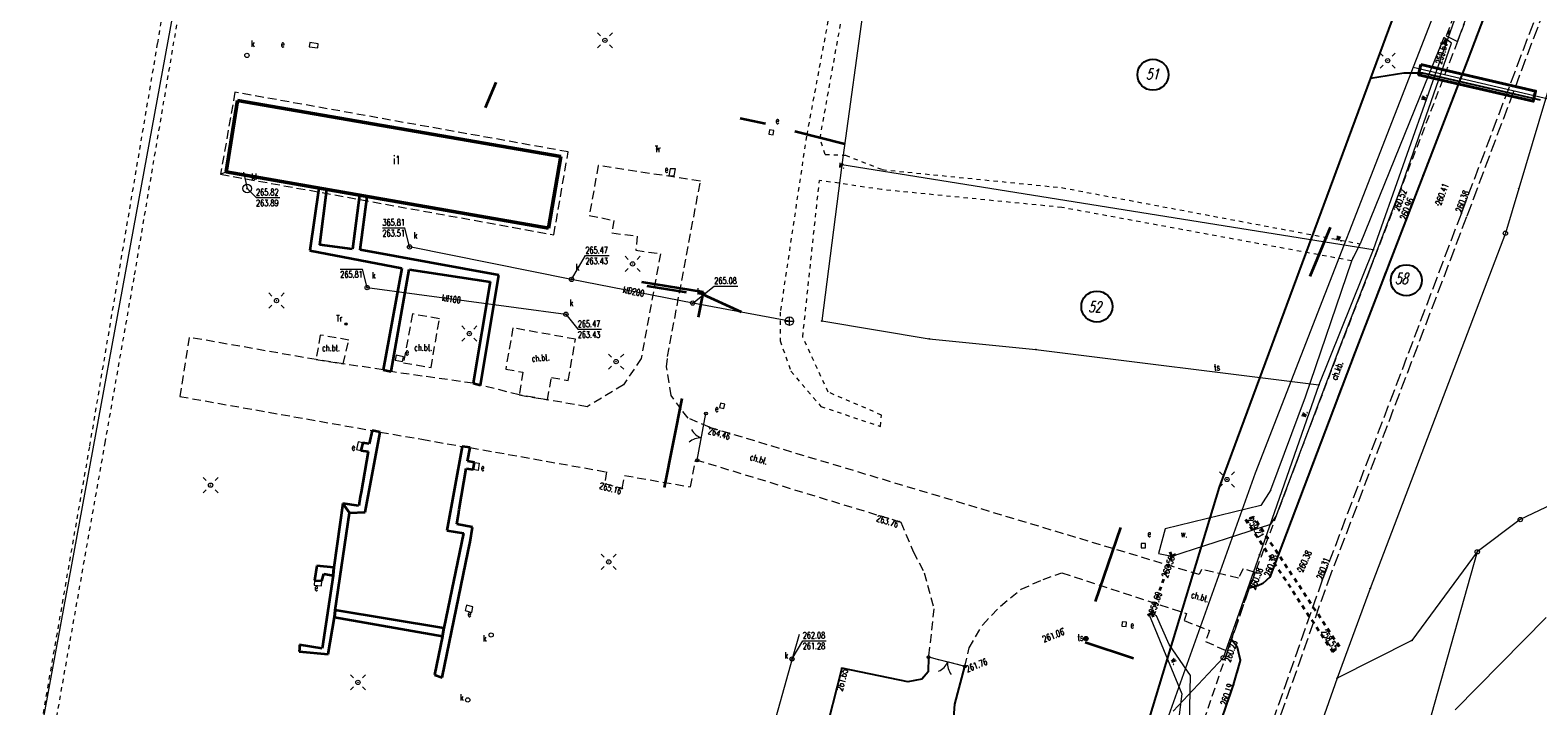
# Model space of a CAD drawing. Header units: metres. Extents: x 8389512 to 8390482, y 5507926 to 5510333.
# Tile 17 of 49: x 8389859 to 8390034, y 5508808 to 5508887. Entities that reach past the tile are written whole.
import ezdxf
from ezdxf.enums import TextEntityAlignment as Align

# ---------------------------------------------------------------- set-up
doc = ezdxf.new("R2010")
doc.units = ezdxf.units.M
doc.header["$MEASUREMENT"] = 0
for name, pattern in [('1', [0]), ('2_OTKC', [1.5, 1, -0.5]), ('2_OTKJ', [2, 1.5, -0.5]), ('2_OTKK', [0]), ('2_OTKR', [0]), ('2_OTKZ_B', [1, 0.5, -0.5]), ('2_OTWM', [1, 0.5, -0.5]), ('3_EGBU_A', [0]), ('4_SUES', [0]), ('4_SUKP', [0]), ('4_SULO', [0])]:
    doc.linetypes.add(name, pattern=pattern)
doc.layers.get('0').update_dxf_attribs({"color": 252, "linetype": 'CONTINUOUS', "lineweight": 100})
for name, color, linetype, lineweight in [('Dzialki', 252, '1', 18), ('EGBB_E_T_0', 252, 'CONTINUOUS', 20), ('EGBB_L_0', 252, '3_EGBU_A', 50), ('Numery_dzialek', 252, 'CONTINUOUS', 13), ('OTK_E_T_1', 252, 'CONTINUOUS', 0), ('OTK_E_T_4', 252, 'CONTINUOUS', 0), ('OTK_L_0', 252, '2_OTKJ', 18), ('OTK_L_1', 252, '2_OTKK', 25), ('OTK_L_2', 252, '2_OTKC', 18), ('OTK_L_5', 252, 'CONTINUOUS', 18), ('OTK_L_8', 252, 'CONTINUOUS', 35), ('OTO_L_1', 252, 'CONTINUOUS', 18), ('OTR_T_0', 252, 'CONTINUOUS', 18), ('OTW_E_T_2', 252, 'CONTINUOUS', 0), ('OTW_L_3', 252, 'CONTINUOUS', 18), ('Oz działek', 3, 'CONTINUOUS', 25), ('PROJEKTOWANA KANALIZACJA', 1, 'CONTINUOUS', 25), ('PROJEKTOWANA WODA', 220, 'CONTINUOUS', 18), ('Punkty', 252, 'CONTINUOUS', 9), ('Rury osłonowe', 20, 'CONTINUOUS', 40), ('SUE_E_T_1', 252, 'CONTINUOUS', 0), ('SUE_E_T_2', 252, 'CONTINUOUS', 0), ('SUE_L_1', 252, '4_SUES', 18), ('SUE_T_3', 252, 'CONTINUOUS', 18), ('SUE_T_4', 252, 'CONTINUOUS', 18), ('SUE_T_5', 252, 'CONTINUOUS', 18), ('SUK_E_T_2', 252, 'CONTINUOUS', 0), ('SUK_E_T_4', 252, 'CONTINUOUS', 0), ('SUK_T_0', 252, 'CONTINUOUS', 18), ('SUK_T_2', 252, 'CONTINUOUS', 18), ('SUK_T_3', 252, 'CONTINUOUS', 18), ('SUL_L_1', 252, '4_SULO', 35), ('SUP_E_T_1', 7, 'CONTINUOUS', 0), ('SUP_T_4', 7, 'CONTINUOUS', 18), ('SUT_E_T_0', 252, 'CONTINUOUS', 0), ('SUT_T_0', 252, 'CONTINUOUS', 18), ('SUTP_E_T_0', 252, 'CONTINUOUS', 0)]:
    doc.layers.add(name, color=color, linetype=linetype, lineweight=lineweight)
for name, color, linetype, lineweight, true_color in [('SUKP_E_T_0', 7, 'CONTINUOUS', 0, 0x803300), ('SUKP_L_0', 7, '4_SUKP', 18, 0x803300), ('SUKR_T_0', 7, 'CONTINUOUS', 18, 0x803300)]:
    doc.layers.add(name, color=color, linetype=linetype, lineweight=lineweight, true_color=true_color)
doc.styles.get("Standard").update_dxf_attribs({"font": 'Simplex.SHX', "width": 0.75})

# ---------------------------------------------------------------- blocks, each defined once
blk = doc.blocks.new('GRO')
at = {"linetype": 'Continuous'}
blk.add_circle((0, 0), 0.045, dxfattribs=at)
blk = doc.blocks.new('GRT')
at = {"linetype": 'Continuous'}
blk.add_circle((0, 0), 0.25, dxfattribs=at)
blk = doc.blocks.new('2_OTRS')
at = {"linetype": 'Continuous'}
blk.add_circle((0, 0), 0.045, dxfattribs=at)
blk = doc.blocks.new('4_SUEO_W')
at = {"linetype": 'Continuous'}
for p, q in [((-0.53035, 0.53035), (-0.8839, 0.8839)), ((0.53035, 0.53035), (0.8839, 0.8839)), ((-0.53035, -0.53035), (-0.8839, -0.8839)), ((0.53035, -0.53035), (0.8839, -0.8839))]:
    blk.add_line(p, q, dxfattribs=at)
blk.add_circle((0, 0), 0.025, dxfattribs=at)
blk = doc.blocks.new('4_SUPP')
at = {"linetype": 'Continuous'}
blk.add_circle((0, 0), 0.25, dxfattribs=at)
blk = doc.blocks.new('4_SUET')
at = {"linetype": 'Continuous'}
for radius in [0.125, 0.113, 0.1, 0.0875, 0.075, 0.0625, 0.05, 0.0375, 0.025, 0.0125, 0.0025]:
    blk.add_circle((0, 0), radius, dxfattribs=at)
blk = doc.blocks.new('4_SUES')
at = {"linetype": 'Continuous'}
for p, q in [((0.5, 0.25), (-0.5, 0.25)), ((-0.5, 0.25), (-0.5, -0.25)), ((0.5, -0.25), (0.5, 0.25)), ((-0.5, -0.25), (0.5, -0.25))]:
    blk.add_line(p, q, dxfattribs=at)
blk = doc.blocks.new('4_SUKM')
at = {"linetype": 'Continuous'}
blk.add_circle((0, 0), 0.5, dxfattribs=at)
blk = doc.blocks.new('4_SUKS')
at = {"linetype": 'Continuous'}
blk.add_circle((0, 0), 0.25, dxfattribs=at)
blk = doc.blocks.new('4_SUKE')
at = {"linetype": 'Continuous'}
for p, q in [((-0.5, 0), (0.5, 0)), ((0, -0.5), (0, 0.5))]:
    blk.add_line(p, q, dxfattribs=at)
blk.add_circle((0, 0), 0.5, dxfattribs=at)
blk = doc.blocks.new('4_SUPS')
at = {"linetype": 'Continuous'}
blk.add_circle((0, 0), 0.0625, dxfattribs=at)
blk = doc.blocks.new('4_SUPW')
at = {"linetype": 'Continuous'}
blk.add_circle((0, 0), 0.25, dxfattribs=at)
blk = doc.blocks.new('4_SUPW_A')
at = {"linetype": 'Continuous'}
for p, q in [((0.25, 0.25), (-0.25, 0.25)), ((-0.25, 0.25), (-0.25, -0.25)), ((0.25, -0.25), (0.25, 0.25)), ((-0.25, -0.25), (0.25, -0.25))]:
    blk.add_line(p, q, dxfattribs=at)
blk = doc.blocks.new('4_SUTK')
at = {"linetype": 'Continuous'}
for radius in [0.25, 0.225, 0.2, 0.175, 0.15, 0.125, 0.1, 0.075, 0.05, 0.025, 0.00715]:
    blk.add_circle((0, 0), radius, dxfattribs=at)

msp = doc.modelspace()

# ---------------------------------------------------------------- linework, layer by layer
at = {"layer": 'Dzialki'}
for p, q in [((8389878.62, 5508904.82), (8389859.03, 5508798.48)), ((8389958.14, 5508905.05), (8389953.47, 5508871.06)), ((8390026.07, 5508891.73), (8390015.32, 5508861.17)), ((8390037.71, 5508886.51), (8390032.25, 5508868.29)), ((8389953.47, 5508871.06), (8389951.14, 5508852.89)), ((8390015.32, 5508861.17), (8389953.47, 5508871.06)), ((8390032.25, 5508868.29), (8390030.7, 5508863.09)), ((8390030.7, 5508863.09), (8390014.96, 5508821.74)), ((8390015.32, 5508861.17), (8390008.99, 5508845.46)), ((8389951.14, 5508852.89), (8389963.65, 5508850.81)), ((8389963.65, 5508850.81), (8389976.05, 5508849.56)), ((8389976.05, 5508849.56), (8390008.99, 5508845.46)), ((8390008.99, 5508845.46), (8390002.09, 5508825.66)), ((8390046.71, 5508836.55), (8390032.43, 5508829.78)), ((8390032.43, 5508829.78), (8390027.43, 5508826.02)), ((8390002.09, 5508825.66), (8389997.86, 5508813.7)), ((8390027.43, 5508826.02), (8390017.5, 5508790.93)), ((8390027.43, 5508826.02), (8390019.82, 5508815.71)), ((8390014.96, 5508821.74), (8390011.11, 5508811.32)), ((8390024.86, 5508807.63), (8390035.43, 5508818.37)), ((8390019.82, 5508815.71), (8390011.11, 5508811.32)), ((8389997.86, 5508813.7), (8389992.04, 5508807.49)), ((8390011.11, 5508811.32), (8389998.41, 5508775.1))]:
    msp.add_line(p, q, dxfattribs=at)
at = {"layer": 'EGBB_L_0', "linetype": '3_EGBU_A'}
for p, q in [((8389881.83, 5508870.23), (8389883.17, 5508878.56)), ((8389883.17, 5508878.56), (8389920.77, 5508872.03)), ((8389920.77, 5508872.03), (8389919.36, 5508863.67)), ((8389919.36, 5508863.67), (8389881.83, 5508870.23))]:
    msp.add_line(p, q, dxfattribs=at)
at = {"layer": 'OTK_L_0', "linetype": '2_OTKJ'}
for p, q in [((8390041.03, 5508906.29), (8390025.58, 5508865.45)), ((8390026.25, 5508865.13), (8390041.66, 5508906.25)), ((8390033.36, 5508901.84), (8390026.25, 5508883.14)), ((8390025.62, 5508890.77), (8390023.8, 5508886.06)), ((8390025.12, 5508885.43), (8390026.97, 5508890.27)), ((8390023.8, 5508886.06), (8390025.12, 5508885.43)), ((8390026.25, 5508883.14), (8390020.03, 5508867.02)), ((8390020.03, 5508867.02), (8390013.21, 5508849.3)), ((8390025.58, 5508865.45), (8390009.39, 5508822.74)), ((8390010.06, 5508822.51), (8390026.25, 5508865.13)), ((8390013.21, 5508849.3), (8390003.3, 5508823.07)), ((8390003.3, 5508823.07), (8390002.49, 5508822.34)), ((8390009.39, 5508822.74), (8389997.95, 5508790.23)), ((8389998.56, 5508790.07), (8390010.06, 5508822.51)), ((8390000.89, 5508821.8), (8389998.82, 5508815.82)), ((8390001.9, 5508822.08), (8390000.89, 5508821.8)), ((8390002.49, 5508822.34), (8390001.9, 5508822.08)), ((8389998.82, 5508815.82), (8389999.54, 5508814.9)), ((8389999.54, 5508814.9), (8389999.89, 5508813.39)), ((8389999.89, 5508813.39), (8389999.06, 5508810.54)), ((8389999.06, 5508810.54), (8389989, 5508781.12))]:
    msp.add_line(p, q, dxfattribs=at)
at = {"layer": 'OTK_L_1', "linetype": '2_OTKK'}
for p, q in [((8390033.36, 5508901.84), (8390026.25, 5508883.14)), ((8390026.25, 5508883.14), (8390020.03, 5508867.02)), ((8390020.03, 5508867.02), (8390013.21, 5508849.3)), ((8390013.21, 5508849.3), (8390003.3, 5508823.07)), ((8390003.3, 5508823.07), (8390002.49, 5508822.34)), ((8390001.9, 5508822.08), (8390000.89, 5508821.8)), ((8390002.49, 5508822.34), (8390001.9, 5508822.08)), ((8389999.54, 5508814.9), (8389998.82, 5508815.82)), ((8389999.89, 5508813.39), (8389999.54, 5508814.9)), ((8389953.47, 5508812.47), (8389950.1, 5508799.16)), ((8389961.17, 5508810.88), (8389953.47, 5508812.47)), ((8389963.56, 5508813.76), (8389963.51, 5508812.04)), ((8389966.64, 5508808.29), (8389967.79, 5508812.69)), ((8389999.06, 5508810.54), (8389999.89, 5508813.39)), ((8389962.79, 5508811.2), (8389961.17, 5508810.88)), ((8389963.51, 5508812.04), (8389962.79, 5508811.2)), ((8389989, 5508781.12), (8389999.06, 5508810.54)), ((8389966.3, 5508804.12), (8389966.64, 5508808.29))]:
    msp.add_line(p, q, dxfattribs=at)
at = {"layer": 'OTK_L_2', "linetype": '2_OTKC'}
for p, q in [((8390026.25, 5508883.14), (8390033.36, 5508901.84)), ((8390026.97, 5508890.27), (8390025.12, 5508885.43)), ((8390025.12, 5508885.43), (8390024.5, 5508883.81)), ((8390024.5, 5508883.81), (8390018.55, 5508868.29)), ((8390020.03, 5508867.02), (8390026.25, 5508883.14)), ((8389882.85, 5508879.51), (8389881.18, 5508869.97)), ((8389921.64, 5508872.57), (8389882.85, 5508879.51)), ((8389881.83, 5508870.23), (8389883.17, 5508878.56)), ((8389883.17, 5508878.56), (8389920.77, 5508872.03)), ((8389919.96, 5508862.92), (8389921.64, 5508872.57)), ((8389920.77, 5508872.03), (8389919.36, 5508863.67)), ((8389925.13, 5508870.99), (8389924.09, 5508865.18)), ((8389937.02, 5508869.15), (8389925.13, 5508870.99)), ((8389881.18, 5508869.97), (8389881.83, 5508870.23)), ((8389881.18, 5508869.97), (8389919.96, 5508862.92)), ((8389919.36, 5508863.67), (8389881.83, 5508870.23)), ((8389933.2, 5508848.76), (8389937.02, 5508869.15)), ((8390013.21, 5508849.3), (8390020.03, 5508867.02)), ((8390018.55, 5508868.29), (8390014.9, 5508858.77)), ((8389924.09, 5508865.18), (8389926.94, 5508864.59)), ((8389926.94, 5508864.59), (8389926.72, 5508863.13)), ((8389926.72, 5508863.13), (8389929.67, 5508862.77)), ((8389929.67, 5508862.77), (8389929.5, 5508861.13)), ((8389929.5, 5508861.13), (8389932.37, 5508860.71)), ((8389932.37, 5508860.71), (8389930.14, 5508848.53)), ((8390014.9, 5508858.77), (8390011.49, 5508849.91)), ((8389903.5, 5508853.7), (8389902.47, 5508848.03)), ((8389906.65, 5508853.15), (8389903.5, 5508853.7)), ((8389905.67, 5508847.47), (8389906.65, 5508853.15)), ((8389892.77, 5508851.25), (8389892.29, 5508848.39)), ((8389896.12, 5508850.66), (8389892.77, 5508851.25)), ((8389915.2, 5508852.08), (8389914.36, 5508847.28)), ((8389922.49, 5508850.76), (8389915.2, 5508852.08)), ((8389877.54, 5508850.98), (8389876.43, 5508844.1)), ((8389892.29, 5508848.39), (8389877.54, 5508850.98)), ((8389895.46, 5508847.9), (8389896.12, 5508850.66)), ((8389921.64, 5508845.97), (8389922.49, 5508850.76)), ((8390011.49, 5508849.91), (8390006.26, 5508836.15)), ((8389892.29, 5508848.39), (8389895.46, 5508847.9)), ((8389895.46, 5508847.9), (8389892.29, 5508848.39)), ((8389900.12, 5508847.2), (8389895.46, 5508847.9)), ((8389902.47, 5508848.03), (8389905.67, 5508847.47)), ((8389930.14, 5508848.53), (8389928.06, 5508845.46)), ((8389933.07, 5508847.54), (8389933.2, 5508848.76)), ((8390003.3, 5508823.07), (8390013.21, 5508849.3)), ((8389901.04, 5508846.99), (8389900.12, 5508847.2)), ((8389910.57, 5508845.64), (8389901.04, 5508846.99)), ((8389914.36, 5508847.28), (8389916.36, 5508846.93)), ((8389916.36, 5508846.93), (8389915.93, 5508844.29)), ((8389919.22, 5508843.71), (8389919.68, 5508846.31)), ((8389919.68, 5508846.31), (8389921.64, 5508845.97)), ((8389933.63, 5508844.2), (8389933.07, 5508847.54)), ((8389876.43, 5508844.1), (8389898.83, 5508840.13)), ((8389911.42, 5508845.42), (8389910.57, 5508845.64)), ((8389915.93, 5508844.29), (8389911.42, 5508845.42)), ((8389915.93, 5508844.29), (8389919.22, 5508843.71)), ((8389919.22, 5508843.71), (8389915.93, 5508844.29)), ((8389928.06, 5508845.46), (8389923.83, 5508842.9)), ((8389934.81, 5508842.57), (8389933.63, 5508844.2)), ((8389923.83, 5508842.9), (8389919.22, 5508843.71)), ((8389935.59, 5508841.57), (8389934.81, 5508842.57)), ((8389938.07, 5508840.51), (8389935.59, 5508841.57)), ((8389898.83, 5508840.13), (8389899.75, 5508839.95)), ((8389899.75, 5508839.95), (8389904.61, 5508839.12)), ((8389904.61, 5508839.12), (8389909.3, 5508838.29)), ((8389995.07, 5508823.38), (8389938.07, 5508840.51)), ((8389909.3, 5508838.29), (8389910.23, 5508838.15)), ((8389910.23, 5508838.15), (8389926.1, 5508835.32)), ((8389926.1, 5508835.32), (8389925.86, 5508833.99)), ((8389935.86, 5508833.57), (8389936.47, 5508836.74)), ((8389936.47, 5508836.74), (8389960.36, 5508829.48)), ((8390006.26, 5508836.15), (8390000.89, 5508821.8)), ((8389925.86, 5508833.99), (8389927.92, 5508833.41)), ((8389927.92, 5508833.41), (8389928.2, 5508834.91)), ((8389928.2, 5508834.91), (8389935.86, 5508833.57)), ((8389960.36, 5508829.48), (8389961.77, 5508826.05)), ((8389961.77, 5508826.05), (8389963.06, 5508823.59)), ((8389963.06, 5508823.59), (8389964.2, 5508819.4)), ((8389976.9, 5508822.8), (8389979.09, 5508823.57)), ((8389979.09, 5508823.57), (8389993.59, 5508818.86)), ((8389995.34, 5508823.98), (8389995.07, 5508823.38)), ((8389999.63, 5508822.95), (8389995.34, 5508823.98)), ((8390000.19, 5508824.05), (8389999.63, 5508822.95)), ((8390001.57, 5508823.62), (8390000.19, 5508824.05)), ((8390000.89, 5508821.8), (8390001.57, 5508823.62)), ((8390003.3, 5508823.07), (8390002.49, 5508822.34)), ((8389971.94, 5508819.71), (8389974.35, 5508821.68)), ((8389974.35, 5508821.68), (8389976.9, 5508822.8)), ((8389998.82, 5508815.82), (8390000.89, 5508821.8)), ((8390001.9, 5508822.08), (8390000.89, 5508821.8)), ((8390002.49, 5508822.34), (8390001.9, 5508822.08)), ((8389969.87, 5508817.54), (8389971.94, 5508819.71)), ((8389964.2, 5508819.4), (8389963.56, 5508813.76)), ((8389993.59, 5508818.86), (8389993.3, 5508818.01)), ((8389993.3, 5508818.01), (8389996.28, 5508816.86)), ((8389968.29, 5508814.84), (8389969.87, 5508817.54)), ((8389996.28, 5508816.86), (8389995.8, 5508815.58)), ((8389967.79, 5508812.69), (8389968.29, 5508814.84)), ((8389998.82, 5508815.82), (8389992.98, 5508798.75)), ((8389995.8, 5508815.58), (8389998.36, 5508814.47)), ((8389998.36, 5508814.47), (8389998.82, 5508815.82)), ((8389998.82, 5508815.82), (8389999.54, 5508814.9)), ((8389999.54, 5508814.9), (8389999.89, 5508813.39)), ((8389953.47, 5508812.47), (8389950.1, 5508799.16)), ((8389961.17, 5508810.88), (8389953.47, 5508812.47)), ((8389963.56, 5508813.76), (8389963.51, 5508812.04)), ((8389967.79, 5508812.69), (8389963.56, 5508813.76)), ((8389966.64, 5508808.29), (8389967.79, 5508812.69)), ((8389999.06, 5508810.54), (8389999.89, 5508813.39)), ((8389962.79, 5508811.2), (8389961.17, 5508810.88)), ((8389963.51, 5508812.04), (8389962.79, 5508811.2)), ((8389989, 5508781.12), (8389999.06, 5508810.54)), ((8389966.3, 5508804.12), (8389966.64, 5508808.29))]:
    msp.add_line(p, q, dxfattribs=at)
at = {"layer": 'OTK_L_5', "linetype": '2_OTKR'}
for p, q in [((8390023.54, 5508885.89), (8390013.79, 5508861.87)), ((8390018.55, 5508868.29), (8390024.43, 5508885.22)), ((8390024.43, 5508885.22), (8390023.54, 5508885.89)), ((8390014.9, 5508858.77), (8390018.55, 5508868.29)), ((8390012.82, 5508859.89), (8390013.79, 5508861.87)), ((8390007.45, 5508844.06), (8390012.82, 5508859.89)), ((8390011.49, 5508849.91), (8390014.9, 5508858.77)), ((8390006.26, 5508836.15), (8390011.49, 5508849.91)), ((8390003.4, 5508833.25), (8390007.45, 5508844.06)), ((8390004.03, 5508830.19), (8390006.26, 5508836.15)), ((8390003.4, 5508833.25), (8390002.23, 5508831.42)), ((8390002.23, 5508831.42), (8389991.12, 5508828.7)), ((8390003.41, 5508829.23), (8390004.03, 5508830.19)), ((8389991.12, 5508828.7), (8389990.33, 5508825.83)), ((8389991.9, 5508825.53), (8390003.41, 5508829.23)), ((8389990.33, 5508825.83), (8389991.9, 5508825.53)), ((8389989.54, 5508818.87), (8389989.25, 5508818.7)), ((8389989.25, 5508818.7), (8389993.05, 5508809.5)), ((8389990.1, 5508818.58), (8389989.54, 5508818.87)), ((8389991.59, 5508815.24), (8389990.1, 5508818.58)), ((8389994.07, 5508811.62), (8389991.59, 5508815.24)), ((8389993.89, 5508804.07), (8389994.07, 5508811.62)), ((8389993.05, 5508809.5), (8389992.37, 5508804.12))]:
    msp.add_line(p, q, dxfattribs=at)
at = {"layer": 'OTK_L_8', "linetype": '2_OTKJ'}
for p, q in [((8390024.04, 5508886.26), (8390024.23, 5508886.73)), ((8390023.2, 5508885.13), (8390023.66, 5508885.32)), ((8390023.66, 5508885.32), (8390023.85, 5508885.79)), ((8390023.85, 5508884.86), (8390023.66, 5508885.32)), ((8389991.9, 5508825.53), (8389991.69, 5508825.98)), ((8389991.73, 5508825.06), (8389991.9, 5508825.53)), ((8389991.9, 5508825.53), (8389992.35, 5508825.74)), ((8389991.11, 5508823.29), (8389991.26, 5508823.73)), ((8389991.42, 5508824.17), (8389991.58, 5508824.62)), ((8389990.48, 5508821.52), (8389990.64, 5508821.96)), ((8389990.79, 5508822.41), (8389990.95, 5508822.85)), ((8389989.85, 5508819.75), (8389990.01, 5508820.2)), ((8389990.17, 5508820.64), (8389990.32, 5508821.08)), ((8389989.09, 5508818.66), (8389989.54, 5508818.87)), ((8389989.54, 5508818.87), (8389989.7, 5508819.31)), ((8389989.75, 5508818.42), (8389989.54, 5508818.87))]:
    msp.add_line(p, q, dxfattribs=at)
at = {"layer": 'OTK_L_8', "linetype": '2_OTKZ_B'}
for p, q in [((8390001.43, 5508830.04), (8390000.46, 5508829.79)), ((8390011.38, 5508815), (8390001.43, 5508830.04)), ((8390000.46, 5508829.79), (8390010.58, 5508814.4)), ((8390010.58, 5508814.4), (8390011.38, 5508815))]:
    msp.add_line(p, q, dxfattribs=at)
at = {"layer": 'OTO_L_1'}
for p, q in [((8389937.27, 5508840.01), (8389937.66, 5508842.12)), ((8389937, 5508838.54), (8389937.27, 5508840.01)), ((8389936.66, 5508836.67), (8389937.04, 5508838.78)), ((8389965.07, 5508813.38), (8389963.56, 5508813.76)), ((8389966.52, 5508813.01), (8389965.07, 5508813.38)), ((8389967.79, 5508812.69), (8389966.28, 5508813.07))]:
    msp.add_line(p, q, dxfattribs=at)
for centre in [(8389937.66, 5508842.12), (8389936.66, 5508836.67), (8389963.56, 5508813.76), (8389967.79, 5508812.69)]:
    msp.add_circle(centre, 0.17, dxfattribs=at)
for centre, start, end in [((8389937.05, 5508837.28), 87.4955, 131.5699), ((8389937.77, 5508841.17), 207.5322, 251.6066), ((8389963.94, 5508813.95), 293.8019, 337.8763), ((8389967.78, 5508812.98), 173.7652, 217.8396)]:
    msp.add_arc(centre, 2, start, end, dxfattribs=at)
at = {"layer": 'OTW_L_3', "linetype": '2_OTWM'}
for p, q in [((8389877.54, 5508907.4), (8389873.82, 5508885.18)), ((8389875.84, 5508885.87), (8389879.03, 5508905.27)), ((8389950.94, 5508874.13), (8389954.46, 5508893.71)), ((8389952.78, 5508892.72), (8389949.36, 5508874.39)), ((8389873.82, 5508885.18), (8389865.91, 5508838.25)), ((8389871.18, 5508858.27), (8389875.84, 5508885.87)), ((8389949.36, 5508874.39), (8389946.31, 5508853.93)), ((8389951.53, 5508872.27), (8389950.94, 5508874.13)), ((8389951.53, 5508872.27), (8389953.89, 5508872.17)), ((8389953.89, 5508872.17), (8389958.19, 5508870.5)), ((8389958.19, 5508870.5), (8389979.06, 5508868.41)), ((8389948.93, 5508851.03), (8389950.87, 5508869.25)), ((8389958.09, 5508868.18), (8389950.87, 5508869.25)), ((8389979.08, 5508866.1), (8389958.09, 5508868.18)), ((8389979.06, 5508868.41), (8390013.79, 5508861.87)), ((8390012.82, 5508859.89), (8389979.08, 5508866.1)), ((8390012.82, 5508859.89), (8390013.79, 5508861.87)), ((8389867.75, 5508838.7), (8389871.18, 5508858.27)), ((8389946.31, 5508853.93), (8389946.3, 5508850.59)), ((8389946.3, 5508850.59), (8389947.55, 5508847.03)), ((8389951.89, 5508844.61), (8389948.93, 5508851.03)), ((8389947.55, 5508847.03), (8389951.04, 5508842.95)), ((8389958.1, 5508841.94), (8389951.89, 5508844.61)), ((8389951.04, 5508842.95), (8389957.98, 5508840.6)), ((8389957.98, 5508840.6), (8389958.1, 5508841.94)), ((8389865.91, 5508838.25), (8389859.02, 5508798.57)), ((8389860.9, 5508799.92), (8389867.75, 5508838.7))]:
    msp.add_line(p, q, dxfattribs=at)
at = {"layer": 'Oz działek', "linetype": 'Continuous'}
for centre in [(8389989.68, 5508881.55), (8390019.17, 5508857.62), (8389983.16, 5508854.56)]:
    msp.add_circle(centre, 1.81, dxfattribs=at)
at = {"layer": 'PROJEKTOWANA KANALIZACJA', "linetype": 'Continuous'}
for p, q in [((8389997.42, 5508833.55), (8390068.9, 5509026.83)), ((8390015.01, 5508881.13), (8390018.89, 5508881.78)), ((8390018.89, 5508881.78), (8390021.07, 5508881.78)), ((8390021.07, 5508881.78), (8390034.73, 5508878.61)), ((8389973.37, 5508753.99), (8389997.42, 5508833.55))]:
    msp.add_line(p, q, dxfattribs=at)
at = {"layer": 'PROJEKTOWANA WODA', "linetype": 'Continuous'}
for p, q in [((8390001.6, 5508835.21), (8390028.47, 5508904.26)), ((8390019.96, 5508882.41), (8390037.69, 5508878.29)), ((8389986.91, 5508794.04), (8390001.6, 5508835.21))]:
    msp.add_line(p, q, dxfattribs=at)
at = {"layer": 'Rury osłonowe', "linetype": 'Continuous', "lineweight": 40}
msp.add_lwpolyline([(8390020.87, 5508882.74), (8390034.22, 5508879.64), (8390033.95, 5508878.45), (8390020.6, 5508881.55)], close=True, dxfattribs=at)
at = {"layer": 'SUE_L_1', "linetype": '4_SUES'}
for p, q in [((8389933.49, 5508870.61), (8389933.36, 5508869.78)), ((8389934.14, 5508870.6), (8389933.49, 5508870.61)), ((8389933.98, 5508869.78), (8389934.14, 5508870.6)), ((8389933.36, 5508869.78), (8389933.98, 5508869.78)), ((8389901.62, 5508848.9), (8389901.5, 5508848.33)), ((8389901.5, 5508848.33), (8389902.36, 5508848.16)), ((8389902.47, 5508848.73), (8389901.62, 5508848.9)), ((8389902.36, 5508848.16), (8389902.47, 5508848.73)), ((8389897.18, 5508838.82), (8389896.99, 5508837.92)), ((8389897.72, 5508838.71), (8389897.18, 5508838.82)), ((8389896.99, 5508837.92), (8389897.52, 5508837.82)), ((8389897.52, 5508837.82), (8389897.72, 5508838.71)), ((8389910.56, 5508835.59), (8389910.75, 5508836.43)), ((8389911.14, 5508835.49), (8389910.56, 5508835.59)), ((8389910.75, 5508836.43), (8389911.29, 5508836.33)), ((8389911.29, 5508836.33), (8389911.14, 5508835.49)), ((8389892.12, 5508822.7), (8389892.08, 5508822.15)), ((8389892.08, 5508822.15), (8389892.91, 5508822.08)), ((8389892.96, 5508822.63), (8389892.12, 5508822.7)), ((8389892.91, 5508822.08), (8389892.96, 5508822.63)), ((8389909.79, 5508819.81), (8389909.65, 5508819.18)), ((8389910.55, 5508819.6), (8389909.79, 5508819.81)), ((8389910.41, 5508818.96), (8389910.55, 5508819.6)), ((8389909.65, 5508819.18), (8389910.41, 5508818.96))]:
    msp.add_line(p, q, dxfattribs=at)
at = {"layer": 'SUKP_L_0', "linetype": '4_SUKP'}
for p, q in [((8389883.86, 5508870.19), (8389884.27, 5508868.3)), ((8389922.02, 5508857.73), (8389903.17, 5508861.5)), ((8389898.24, 5508856.77), (8389921.37, 5508853.67)), ((8389936.12, 5508854.97), (8389922.02, 5508857.73)), ((8389947.37, 5508852.88), (8389936.12, 5508854.97)), ((8389948.53, 5508816.4), (8389947.68, 5508813.55)), ((8389947.68, 5508813.55), (8389943.43, 5508798.26))]:
    msp.add_line(p, q, dxfattribs=at)
at = {"layer": 'SUKR_T_0', "linetype": 'Continuous', "lineweight": 0}
for p, q in [((8389884.27, 5508868.3), (8389885.31, 5508867.25)), ((8389885.31, 5508867.25), (8389888.06, 5508867.25)), ((8389900.02, 5508863.73), (8389902.63, 5508863.73)), ((8389903.17, 5508861.5), (8389902.63, 5508863.73)), ((8389922.02, 5508857.73), (8389923.64, 5508860.5)), ((8389923.64, 5508860.5), (8389926.41, 5508860.5)), ((8389895.11, 5508858.93), (8389897.71, 5508858.93)), ((8389898.24, 5508856.77), (8389897.71, 5508858.93)), ((8389936.12, 5508854.97), (8389938.64, 5508856.94)), ((8389938.64, 5508856.94), (8389941.38, 5508856.94)), ((8389921.37, 5508853.67), (8389922.75, 5508851.93)), ((8389922.75, 5508851.93), (8389925.52, 5508851.93)), ((8389947.68, 5508813.55), (8389948.93, 5508815.68)), ((8389948.93, 5508815.68), (8389951.67, 5508815.68))]:
    msp.add_line(p, q, dxfattribs=at)
at = {"layer": 'SUL_L_1', "linetype": '4_SULO'}
for p, q in [((8389913.21, 5508880.63), (8389911.96, 5508877.68)), ((8389944.58, 5508875.82), (8389941.65, 5508876.47)), ((8389948, 5508874.97), (8389953.82, 5508873.51)), ((8389892.62, 5508868.34), (8389891.55, 5508861.08)), ((8389893.53, 5508868.18), (8389892.62, 5508868.34)), ((8389892.75, 5508861.74), (8389893.53, 5508868.18)), ((8389897.34, 5508867.52), (8389896.53, 5508861.23)), ((8389898.24, 5508867.36), (8389897.34, 5508867.52)), ((8389897.44, 5508861.18), (8389898.24, 5508867.36)), ((8390007.99, 5508858.09), (8390010.34, 5508863.8)), ((8389896.53, 5508861.23), (8389892.75, 5508861.74)), ((8389891.55, 5508861.08), (8389902.27, 5508859.03)), ((8389913.58, 5508858.21), (8389897.44, 5508861.18)), ((8389902.27, 5508859.03), (8389900.12, 5508847.2)), ((8389901.04, 5508846.99), (8389903.14, 5508858.86)), ((8389903.14, 5508858.86), (8389912.55, 5508857.45)), ((8389911.42, 5508845.42), (8389913.58, 5508858.21)), ((8389912.55, 5508857.45), (8389910.57, 5508845.64)), ((8389930.16, 5508857.46), (8389937.34, 5508856.26)), ((8389930.78, 5508856.98), (8389935.36, 5508856.23)), ((8389937.34, 5508856.26), (8389936.75, 5508853.35)), ((8389936.83, 5508856.21), (8389941.76, 5508853.95)), ((8389900.12, 5508847.2), (8389901.04, 5508846.99)), ((8389910.57, 5508845.64), (8389911.42, 5508845.42)), ((8389934.86, 5508843.87), (8389932.79, 5508833.51)), ((8389898.02, 5508830.65), (8389899.75, 5508839.95)), ((8389898.83, 5508840.13), (8389898.48, 5508838.57)), ((8389899.75, 5508839.95), (8389898.83, 5508840.13)), ((8389897.72, 5508838.71), (8389897.52, 5508837.82)), ((8389897.52, 5508837.82), (8389898.35, 5508837.68)), ((8389898.35, 5508837.68), (8389897.53, 5508832.96)), ((8389898.48, 5508838.57), (8389897.72, 5508838.71)), ((8389909.3, 5508838.29), (8389907.51, 5508828.51)), ((8389910.23, 5508838.15), (8389909.3, 5508838.29)), ((8389909.9, 5508836.58), (8389910.23, 5508838.15)), ((8389908.95, 5508830.93), (8389909.76, 5508835.7)), ((8389909.76, 5508835.7), (8389910.56, 5508835.59)), ((8389910.75, 5508836.43), (8389909.9, 5508836.58)), ((8389910.56, 5508835.59), (8389910.75, 5508836.43)), ((8389897.41, 5508832.42), (8389897.28, 5508831.39)), ((8389897.53, 5508832.96), (8389897.41, 5508832.42)), ((8389895.4, 5508831.64), (8389894.36, 5508824.2)), ((8389894.52, 5508819.25), (8389896.2, 5508830.54)), ((8389896.2, 5508830.54), (8389895.4, 5508831.64)), ((8389897.28, 5508831.39), (8389895.4, 5508831.64)), ((8389895.4, 5508831.64), (8389896.2, 5508830.54)), ((8389896.2, 5508830.54), (8389898.02, 5508830.65)), ((8389908.66, 5508829.23), (8389908.86, 5508830.36)), ((8389908.86, 5508830.36), (8389908.95, 5508830.93)), ((8389907.51, 5508828.51), (8389909.44, 5508828.18)), ((8389910.51, 5508828.9), (8389908.66, 5508829.23)), ((8389910.23, 5508827.2), (8389910.51, 5508828.9)), ((8389983, 5508820.25), (8389985.96, 5508828.85)), ((8389909.44, 5508828.18), (8389907.16, 5508817.12)), ((8389909.99, 5508826.11), (8389910.23, 5508827.2)), ((8389906.97, 5508811.39), (8389909.99, 5508826.11)), ((8389892.39, 5508824.41), (8389892.12, 5508822.7)), ((8389894.36, 5508824.2), (8389892.39, 5508824.41)), ((8389892.96, 5508822.63), (8389893.19, 5508823.45)), ((8389894.27, 5508823.28), (8389892.99, 5508814.77)), ((8389893.19, 5508823.45), (8389894.27, 5508823.28)), ((8389894.36, 5508824.2), (8389894.27, 5508823.28)), ((8389894.27, 5508823.28), (8389894.36, 5508824.2)), ((8389892.12, 5508822.7), (8389892.96, 5508822.63)), ((8389893.71, 5508814.1), (8389894.44, 5508818.42)), ((8389894.44, 5508818.42), (8389894.52, 5508819.25)), ((8389894.52, 5508819.25), (8389894.44, 5508818.42)), ((8389894.44, 5508818.42), (8389907, 5508816.21)), ((8389907.16, 5508817.12), (8389894.52, 5508819.25)), ((8389907, 5508816.21), (8389906.08, 5508811.69)), ((8389907.16, 5508817.12), (8389907, 5508816.21)), ((8389907, 5508816.21), (8389907.16, 5508817.12)), ((8389890.35, 5508814.77), (8389890.33, 5508814.41)), ((8389890.33, 5508814.41), (8389893.71, 5508814.1)), ((8389892.99, 5508814.77), (8389890.35, 5508815.18)), ((8389890.35, 5508815.18), (8389890.35, 5508814.77)), ((8389987.43, 5508813.6), (8389981.81, 5508815.46)), ((8389906.08, 5508811.69), (8389906.97, 5508811.39))]:
    msp.add_line(p, q, dxfattribs=at)

# ---------------------------------------------------------------- block references
at = {"layer": 'OTR_T_0'}
for p in [(8390023.66, 5508885.32), (8390018.55, 5508868.29), (8390020.03, 5508867.02), (8390022.86, 5508866.41), (8390025.58, 5508865.45), (8389938.07, 5508840.51), (8389927.92, 5508833.41), (8389960.15, 5508829.55), (8390000.94, 5508829.92), (8389991.9, 5508825.53), (8390003.3, 5508823.07), (8390006.78, 5508823.73), (8390000.89, 5508821.8), (8390009.39, 5508822.74), (8389989.54, 5508818.87), (8389979.17, 5508817.12), (8389998.82, 5508815.82), (8390010.97, 5508814.71), (8389953.47, 5508812.47), (8389967.79, 5508812.69), (8389999.06, 5508810.54)]:
    msp.add_blockref('2_OTRS', p, dxfattribs=at)
at = {"layer": 'Punkty'}
for name, p in [('GRO', (8389953.47, 5508871.06)), ('GRO', (8390032.25, 5508868.29)), ('GRT', (8390030.7, 5508863.09)), ('GRO', (8390015.32, 5508861.17)), ('GRO', (8389951.14, 5508852.89)), ('GRO', (8389963.65, 5508850.81)), ('GRO', (8389976.05, 5508849.56)), ('GRO', (8390008.99, 5508845.46)), ('GRT', (8390032.43, 5508829.78)), ('GRO', (8390002.09, 5508825.66)), ('GRT', (8390027.43, 5508826.02)), ('GRO', (8390014.96, 5508821.74)), ('GRO', (8390019.82, 5508815.71)), ('GRT', (8389997.86, 5508813.7)), ('GRO', (8390011.11, 5508811.32))]:
    msp.add_blockref(name, p, dxfattribs=at)
at = {"layer": 'SUE_T_3'}
for name, p in [('4_SUEO_W', (8389925.91, 5508885.55)), ('4_SUPP', (8389925.91, 5508885.55)), ('4_SUEO_W', (8390017, 5508883.18)), ('4_SUPP', (8390017, 5508883.18)), ('4_SUEO_W', (8389929.13, 5508859.53)), ('4_SUPP', (8389929.13, 5508859.53)), ('4_SUEO_W', (8389887.69, 5508855.26)), ('4_SUPP', (8389887.69, 5508855.26)), ('4_SUEO_W', (8389910.13, 5508851.42)), ('4_SUPP', (8389910.13, 5508851.42)), ('4_SUEO_W', (8389927.21, 5508848.16)), ('4_SUPP', (8389927.21, 5508848.16)), ('4_SUEO_W', (8389998.3, 5508834.44)), ('4_SUEO_W', (8389880.02, 5508833.78)), ('4_SUPP', (8389880.02, 5508833.78)), ('4_SUPP', (8389998.3, 5508834.44)), ('4_SUEO_W', (8389926.35, 5508824.85)), ('4_SUPP', (8389926.35, 5508824.85)), ('4_SUEO_W', (8389897.17, 5508810.83)), ('4_SUPP', (8389897.17, 5508810.83))]:
    msp.add_blockref(name, p, dxfattribs=at)
at = {"layer": 'SUE_T_4', "rotation": 353.1164043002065}
msp.add_blockref('4_SUES', (8389892.02, 5508884.97), dxfattribs=at)
at = {"layer": 'SUE_T_5'}
for p in [(8389932.03, 5508872.91), (8389895.77, 5508852.54)]:
    msp.add_blockref('4_SUET', p, dxfattribs=at)
at = {"layer": 'SUK_T_0'}
msp.add_blockref('4_SUKE', (8389947.37, 5508852.88), dxfattribs=at)
at = {"layer": 'SUK_T_2'}
msp.add_blockref('4_SUKM', (8389884.27, 5508868.3), dxfattribs=at)
at = {"layer": 'SUK_T_3'}
for p in [(8389912.67, 5508816.34), (8389909.94, 5508808.78)]:
    msp.add_blockref('4_SUKS', p, dxfattribs=at)
at = {"layer": 'SUKR_T_0'}
for p in [(8389884.27, 5508868.3), (8389903.17, 5508861.5), (8389898.24, 5508856.77), (8389922.02, 5508857.73), (8389936.12, 5508854.97), (8389921.37, 5508853.67), (8389947.68, 5508813.55)]:
    msp.add_blockref('4_SUPS', p, dxfattribs=at)
at = {"layer": 'SUP_T_4'}
for name, p in [('4_SUPW', (8389884.24, 5508883.79)), ('4_SUPW', (8389903.17, 5508861.5)), ('4_SUPW', (8389898.24, 5508856.77)), ('4_SUPW', (8389922.02, 5508857.73)), ('4_SUPW', (8389936.12, 5508854.97)), ('4_SUPW', (8389921.37, 5508853.67)), ('4_SUPW_A', (8389988.55, 5508826.75)), ('4_SUPW', (8389947.68, 5508813.55))]:
    msp.add_blockref(name, p, dxfattribs=at)
for p, rotation in [((8389945.28, 5508874.85), 260.2373895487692), ((8389939.55, 5508843.01), 345.1315592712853), ((8389986.34, 5508817.6), 83.95869699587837)]:
    msp.add_blockref('4_SUPW_A', p, dxfattribs=dict(at, rotation=rotation))
at = {"layer": 'SUT_T_0'}
msp.add_blockref('4_SUTK', (8389981.89, 5508815.93), dxfattribs=at)

# ---------------------------------------------------------------- texts
at = {"layer": 'EGBB_E_T_0', "width": 0.7}
msp.add_text('i1', height=1, dxfattribs=at).set_placement((8389901.28, 5508871.12))
at = {"layer": 'Numery_dzialek', "oblique": 15, "width": 0.7}
for s, p in [('51', (8389988.87, 5508882.25)), ('58', (8390017.86, 5508858.44)), ('52', (8389982.16, 5508855.16))]:
    msp.add_text(s, height=1.25, dxfattribs=at).set_placement(p, align=Align.TOP_LEFT)
at = {"layer": 'OTK_E_T_1', "lineweight": 9, "width": 0.7}
for p in [(8389894.04, 5508849.74), (8389904.76, 5508849.8)]:
    msp.add_text('ch.bt.', height=0.75, dxfattribs=at).set_placement(p, align=Align.MIDDLE)
for s, rotation, p in [('ch.bt.', 4.6355, (8389918.43, 5508848.59)), ('ch.kb.', 69.7197, (8390011.11, 5508847.12)), ('ch.bt.', 344.0153, (8389943.82, 5508836.8)), ('ch.bt.', 344.0153, (8389995.17, 5508820.77))]:
    msp.add_text(s, height=0.75, rotation=rotation, dxfattribs=at).set_placement(p, align=Align.MIDDLE)
at = {"layer": 'OTK_E_T_4', "lineweight": 9, "width": 0.7}
for rotation, p in [(68.1511, (8390021.14, 5508878.98)), (67.2035, (8390007.21, 5508842.11)), (358.3681, (8389993.32, 5508828.09)), (302.0054, (8389992.23, 5508813.32))]:
    msp.add_text('w.', height=0.75, rotation=rotation, dxfattribs=at).set_placement(p, align=Align.MIDDLE)
at = {"layer": 'OTR_T_0', "lineweight": 9, "width": 0.7}
for s, rotation, p in [('259.61', 73.4459, (8390023.66, 5508885.32)), ('260.50', 70.488, (8389991.9, 5508825.53)), ('258.55', 303.7694, (8390010.97, 5508814.71))]:
    msp.add_text(s, height=0.75, rotation=rotation, dxfattribs=at).set_placement(p, align=Align.MIDDLE_RIGHT)
for s, rotation, p in [('260.52', 69.023, (8390018.55, 5508868.29)), ('265.16', 344.268, (8389927.91, 5508833.41)), ('263.76', 343.0807, (8389960.15, 5508829.55)), ('261.06', 381.3115, (8389979.17, 5508817.12)), ('260.23', 71.1131, (8389998.82, 5508815.82)), ('261.65', 435.7948, (8389953.47, 5508812.47))]:
    msp.add_text(s, height=0.75, rotation=rotation, dxfattribs=at).set_placement(p, align=Align.TOP_RIGHT)
for s, rotation, p in [('260.96', 68.9495, (8390020.03, 5508867.02)), ('260.19', 71.1222, (8389999.06, 5508810.54))]:
    msp.add_text(s, height=0.75, rotation=rotation, dxfattribs=at).set_placement(p, align=Align.RIGHT)
for s, rotation, p in [('260.41', 69.9916, (8390022.86, 5508866.41)), ('259.21', 302.2991, (8390000.94, 5508829.92)), ('260.38', 65.8168, (8390006.78, 5508823.73)), ('259.69', 70.488, (8389989.54, 5508818.87))]:
    msp.add_text(s, height=0.75, rotation=rotation, dxfattribs=at).set_placement(p, align=Align.MIDDLE_LEFT)
for s, rotation, p in [('260.38', 69.3347, (8390025.58, 5508865.45)), ('260.38', 69.3029, (8390003.3, 5508823.07)), ('260.31', 69.2399, (8390009.39, 5508822.74))]:
    msp.add_text(s, height=0.75, rotation=rotation, dxfattribs=at).set_placement(p)
for s, rotation, p in [('264.46', 343.2691, (8389938.07, 5508840.51)), ('260.38', 69.4833, (8390000.89, 5508821.8)), ('261.76', 381.3115, (8389967.79, 5508812.69))]:
    msp.add_text(s, height=0.75, rotation=rotation, dxfattribs=at).set_placement(p, align=Align.TOP_LEFT)
at = {"layer": 'OTW_E_T_2', "lineweight": 9, "width": 0.7}
for rotation, p in [(345.9418, (8389953.51, 5508871.08)), (343.4627, (8390011.4, 5508862.59))]:
    msp.add_text('w.', height=0.75, rotation=rotation, dxfattribs=at).set_placement(p, align=Align.MIDDLE)
at = {"layer": 'SUE_E_T_1', "lineweight": 9, "width": 0.7}
for p in [(8389888.21, 5508884.74), (8389932.87, 5508870.17), (8389902.68, 5508848.9), (8389896.43, 5508837.82), (8389911.48, 5508835.45), (8389892.11, 5508821.48), (8389909.93, 5508818.46)]:
    msp.add_text('e', height=0.75, dxfattribs=at).set_placement(p)
at = {"layer": 'SUE_E_T_2', "lineweight": 9, "width": 0.7}
for p in [(8389932.07, 5508872.91), (8389895, 5508853.2)]:
    msp.add_text('Tr', height=0.75, dxfattribs=at).set_placement(p, align=Align.MIDDLE)
at = {"layer": 'SUK_E_T_2', "lineweight": 9, "width": 0.7}
msp.add_text('kl', height=0.75, dxfattribs=at).set_placement((8389884.77, 5508869.3))
at = {"layer": 'SUK_E_T_4', "lineweight": 9, "width": 0.7}
for p in [(8389911.72, 5508815.58), (8389909.06, 5508808.7)]:
    msp.add_text('k', height=0.75, dxfattribs=at).set_placement(p)
at = {"layer": 'SUKP_E_T_0', "lineweight": 9, "width": 0.7}
for s, rotation, p in [('klD200', 348.9169, (8389929.25, 5508856.32)), ('klI100', 352.3591, (8389908.05, 5508855.45))]:
    msp.add_text(s, height=0.75, rotation=rotation, dxfattribs=at).set_placement(p, align=Align.MIDDLE)
at = {"layer": 'SUKR_T_0', "lineweight": 9, "width": 0.7}
for s, p in [('265.82', (8389885.31, 5508868.25)), ('263.89', (8389885.31, 5508867)), ('365.81', (8389900.02, 5508864.73)), ('263.51', (8389900.02, 5508863.48)), ('265.47', (8389923.64, 5508861.5)), ('263.43', (8389923.64, 5508860.25)), ('265.81', (8389895.11, 5508858.68)), ('265.47', (8389922.75, 5508852.93)), ('263.43', (8389922.75, 5508851.68)), ('262.08', (8389948.93, 5508816.68)), ('261.28', (8389948.93, 5508815.43))]:
    msp.add_text(s, height=0.75, dxfattribs=at).set_placement(p, align=Align.TOP_LEFT)
msp.add_text('265.08', height=0.75, dxfattribs=at).set_placement((8389938.64, 5508857.57), align=Align.MIDDLE_LEFT)
at = {"layer": 'SUP_E_T_1', "lineweight": 9, "width": 0.7}
for s, p in [('k', (8389884.74, 5508884.79)), ('e', (8389945.78, 5508875.85)), ('k', (8389903.67, 5508862.49)), ('k', (8389898.8, 5508857.83)), ('k', (8389922.52, 5508858.78)), ('k', (8389936.63, 5508855.96)), ('k', (8389921.81, 5508854.62)), ('e', (8389938.72, 5508842.32)), ('e', (8389989.05, 5508827.75)), ('e', (8389987.06, 5508817.14)), ('k', (8389946.81, 5508813.61))]:
    msp.add_text(s, height=0.75, dxfattribs=at).set_placement(p)
at = {"layer": 'SUT_E_T_0', "lineweight": 9, "width": 0.7}
msp.add_text('ts', height=0.75, dxfattribs=at).set_placement((8389980.91, 5508815.67))
at = {"layer": 'SUTP_E_T_0', "lineweight": 9, "width": 0.7}
msp.add_text('ts', height=0.75, rotation=3.6723, dxfattribs=at).set_placement((8389997.13, 5508847.49), align=Align.MIDDLE)

doc.saveas('drawing.dxf')
